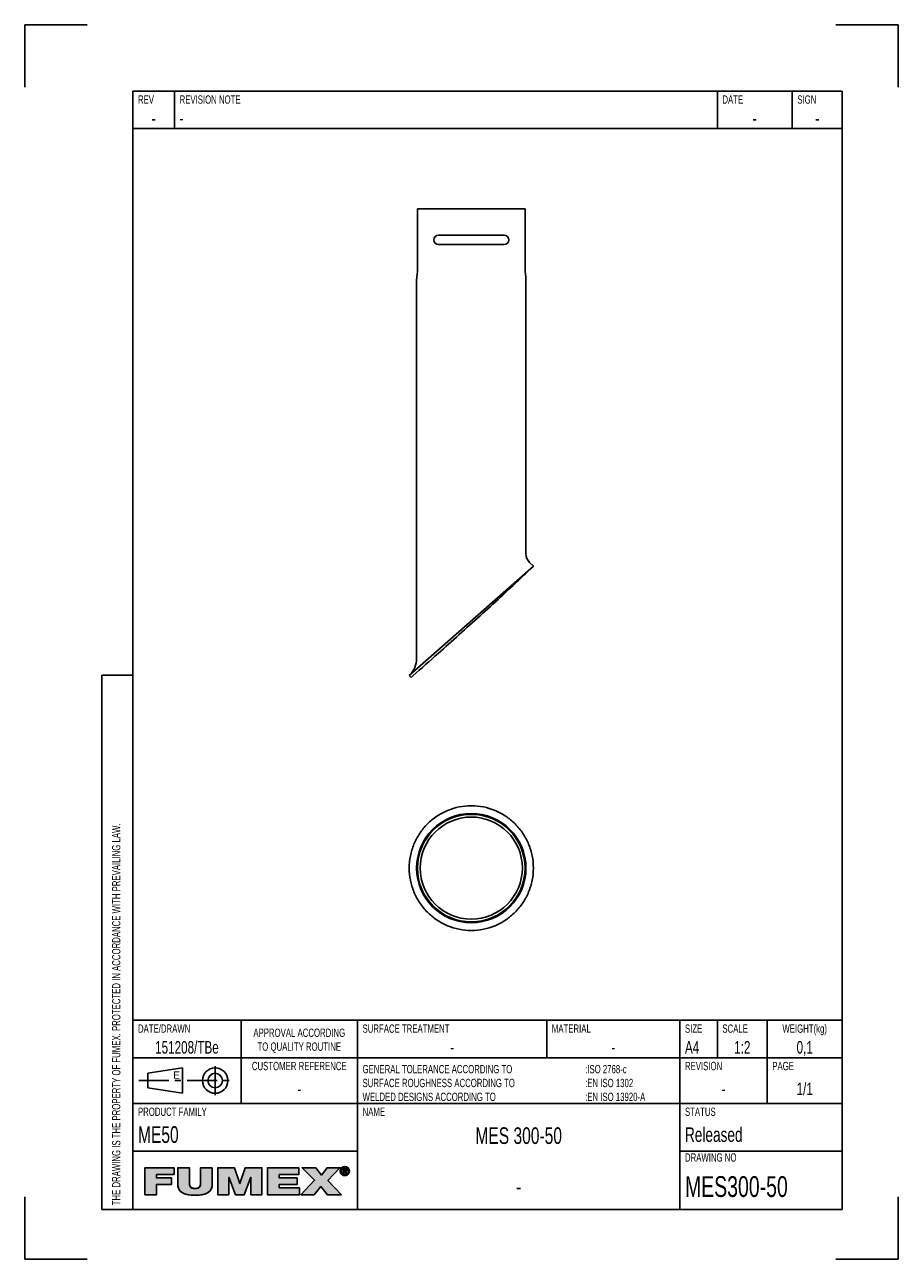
# Model space of a CAD drawing. Extents: x 0 to 210, y 0 to 297.
import ezdxf

# ---------------------------------------------------------------- set-up
doc = ezdxf.new("R2010")
doc.units = 0
doc.header["$LTSCALE"] = 19.36
doc.linetypes.add('CENTER', pattern=[0.6, 0.375, -0.075, 0.075, -0.075])
doc.layers.get('0').update_dxf_attribs({"linetype": 'CONTINUOUS'})
doc.layers.add('MES300-50_DXF_CONTINUOUS_L', color=7, linetype='CONTINUOUS')
doc.layers.add('MES300-50_DXF_FORMAT', color=7, linetype='CONTINUOUS')
doc.styles.add('TEXTSTYLE_2', font='txt', dxfattribs={"width": 0.7})
doc.styles.add('TEXTSTYLE_3', font='txt')

# ---------------------------------------------------------------- blocks, each defined once
blk = doc.blocks.new('SYMBOL_11_BL0', base_point=(53.46, 18.84))
at = {"layer": 'MES300-50_DXF_FORMAT', "linetype": 'CONTINUOUS'}
for points in [[(31.68, 15.55), (28.88, 15.55), (28.88, 22.04), (35.91, 22.04), (35.91, 20.38), (31.68, 20.38), (31.68, 19.57), (35.31, 19.57), (35.31, 18.02), (31.68, 18.02)], [(45.09, 22.04), (45.09, 18.06), (45.05, 17.56), (44.94, 17.13), (44.76, 16.75), (44.51, 16.42), (44.19, 16.14), (43.78, 15.89), (43.27, 15.69), (42.64, 15.53), (41.87, 15.43), (40.95, 15.4), (40.03, 15.43), (39.26, 15.53), (38.63, 15.69), (38.12, 15.89), (37.71, 16.14), (37.38, 16.43), (37.13, 16.76), (36.95, 17.13), (36.84, 17.56), (36.8, 18.06), (36.8, 22.04), (39.6, 22.04), (39.6, 18.51), (39.62, 18.08), (39.67, 17.75), (39.78, 17.5), (39.95, 17.3), (40.19, 17.15), (40.52, 17.05), (40.97, 17.02), (41.4, 17.05), (41.72, 17.15), (41.96, 17.3), (42.12, 17.5), (42.22, 17.76), (42.28, 18.09), (42.29, 18.51), (42.29, 22.04)], [(49.07, 15.55), (46.42, 15.55), (46.42, 22.04), (50.41, 22.04), (51.7, 18.22), (51.73, 18.22), (53.03, 22.04), (57.01, 22.04), (57.01, 15.55), (54.37, 15.55), (54.37, 19.72), (54.34, 19.72), (52.76, 15.55), (50.67, 15.55), (49.09, 19.72), (49.07, 19.72)], [(66.03, 15.55), (58.36, 15.55), (58.36, 22.04), (65.89, 22.04), (65.89, 20.38), (61.17, 20.38), (61.17, 19.57), (65.46, 19.57), (65.46, 18.02), (61.17, 18.02), (61.17, 17.22), (66.03, 17.22)], [(69.59, 15.55), (66.38, 15.55), (69.67, 19.01), (66.68, 22.04), (69.96, 22.04), (71.34, 20.28), (72.69, 22.04), (75.79, 22.04), (72.88, 18.99), (76.12, 15.55), (72.75, 15.55), (71.2, 17.49)], [(76.31, 21.83), (76.23, 21.72), (76.16, 21.61), (76.12, 21.49), (76.09, 21.35), (76.08, 21.21), (75.87, 21.05), (75.86, 21.21), (75.87, 21.38), (75.91, 21.53), (75.97, 21.68), (76.05, 21.82), (76.36, 21.87)], [(76.09, 21.07), (76.12, 20.94), (76.16, 20.81), (76.23, 20.7), (76.31, 20.6), (76.15, 20.48), (76.05, 20.61), (75.97, 20.74), (75.91, 20.89), (75.87, 21.05), (76.08, 21.21)], [(76.46, 21.96), (76.36, 21.87), (76.05, 21.82), (76.15, 21.94), (76.57, 22.02)], [(76.69, 22.07), (76.57, 22.02), (76.15, 21.94), (76.27, 22.05), (76.82, 22.1)], [(76.95, 22.11), (76.82, 22.1), (76.27, 22.05), (76.33, 22.1), (77.43, 22.18), (77.57, 22.1), (77.64, 22.05), (77.76, 21.94), (77.85, 21.82), (77.93, 21.68), (77.99, 21.53), (78.03, 21.38), (78.04, 21.21), (78.03, 21.05), (77.99, 20.89), (77.93, 20.74), (77.86, 20.61), (77.76, 20.48), (77.64, 20.37), (77.57, 20.32), (77.43, 20.24), (77.28, 20.18), (77.12, 20.15), (76.79, 20.15), (76.63, 20.18), (76.48, 20.24), (76.4, 20.28), (76.95, 20.32), (77.09, 20.33), (77.22, 20.35), (77.34, 20.4), (77.45, 20.47), (77.55, 20.55), (77.59, 20.6), (77.67, 20.7), (77.74, 20.81), (77.78, 20.94), (77.81, 21.07), (77.82, 21.21), (77.81, 21.35), (77.78, 21.49), (77.74, 21.61), (77.67, 21.72), (77.59, 21.83), (77.55, 21.87), (77.45, 21.95), (77.34, 22.02), (77.21, 22.07), (77.09, 22.1)], [(76.95, 22.29), (77.12, 22.27), (77.28, 22.24), (77.43, 22.18), (76.33, 22.1), (76.48, 22.18), (76.63, 22.24), (76.79, 22.27)], [(76.73, 21.67), (76.54, 20.59), (76.54, 21.83), (77.01, 21.83), (77.01, 21.83), (77.12, 21.83), (77.2, 21.81), (77.27, 21.79), (77.33, 21.76), (77.37, 21.72), (77.39, 21.7), (77.4, 21.67), (77.43, 21.62), (77.44, 21.56), (77.45, 21.48), (77.44, 21.4), (77.43, 21.34), (77.4, 21.29), (77.08, 21.3), (77.12, 21.3), (77.15, 21.31), (77.18, 21.33), (77.2, 21.34), (77.22, 21.36), (77.23, 21.39), (77.24, 21.42), (77.25, 21.45), (77.25, 21.49), (77.25, 21.52), (77.24, 21.55), (77.23, 21.58), (77.22, 21.6), (77.2, 21.62), (77.17, 21.63), (77.14, 21.65), (77.11, 21.66), (77.07, 21.67), (77.02, 21.67), (76.98, 21.67), (76.85, 21.67)], [(76.95, 21.29), (76.97, 21.29), (77.03, 21.29), (77.08, 21.3), (77.4, 21.29), (76.73, 21.13), (76.73, 20.59), (76.54, 20.59), (76.73, 21.67), (76.73, 21.48), (76.73, 21.29), (76.84, 21.29)], [(77.13, 21.14), (77.48, 20.59), (77.27, 20.59), (76.94, 21.13), (76.73, 21.13), (77.4, 21.29), (77.36, 21.24), (77.32, 21.2), (77.26, 21.17), (77.2, 21.15)], [(76.35, 20.55), (76.46, 20.47), (76.26, 20.37), (76.15, 20.48), (76.31, 20.6)], [(76.57, 20.4), (76.69, 20.35), (76.4, 20.28), (76.26, 20.37), (76.46, 20.47)]]:
    blk.add_hatch(color=7, dxfattribs=at).paths.add_polyline_path(points)
at = {"layer": 'MES300-50_DXF_FORMAT', "color": 7, "linetype": 'CONTINUOUS'}
for p, q in [((35.91, 22.04), (28.88, 22.04)), ((28.88, 22.04), (28.88, 15.55)), ((35.91, 22.04), (28.88, 22.04)), ((28.88, 22.04), (28.88, 15.55)), ((35.91, 20.38), (35.91, 22.04)), ((35.91, 20.38), (35.91, 22.04)), ((50.41, 22.04), (46.42, 22.04)), ((46.42, 22.04), (46.42, 15.55)), ((50.41, 22.04), (46.42, 22.04)), ((46.42, 22.04), (46.42, 15.55)), ((51.7, 18.22), (50.41, 22.04)), ((51.7, 18.22), (50.41, 22.04)), ((53.03, 22.04), (51.73, 18.22)), ((53.03, 22.04), (51.73, 18.22)), ((57.01, 22.04), (53.03, 22.04)), ((57.01, 22.04), (53.03, 22.04)), ((57.01, 15.55), (57.01, 22.04)), ((57.01, 15.55), (57.01, 22.04)), ((65.89, 22.04), (58.36, 22.04)), ((58.36, 22.04), (58.36, 15.55)), ((65.89, 22.04), (58.36, 22.04)), ((58.36, 22.04), (58.36, 15.55)), ((65.89, 20.38), (65.89, 22.04)), ((65.89, 20.38), (65.89, 22.04)), ((69.96, 22.04), (66.68, 22.04)), ((66.68, 22.04), (69.67, 19.01)), ((69.96, 22.04), (66.68, 22.04)), ((66.68, 22.04), (69.67, 19.01)), ((71.34, 20.28), (69.96, 22.04)), ((71.34, 20.28), (69.96, 22.04)), ((72.69, 22.04), (71.34, 20.28)), ((72.69, 22.04), (71.34, 20.28)), ((75.79, 22.04), (72.69, 22.04)), ((75.79, 22.04), (72.69, 22.04)), ((72.88, 18.99), (75.79, 22.04)), ((72.88, 18.99), (75.79, 22.04)), ((31.68, 19.57), (31.68, 20.38)), ((31.68, 20.38), (35.91, 20.38)), ((31.68, 19.57), (31.68, 20.38)), ((31.68, 20.38), (35.91, 20.38)), ((35.31, 19.57), (31.68, 19.57)), ((35.31, 19.57), (31.68, 19.57)), ((31.68, 15.55), (31.68, 18.02)), ((31.68, 18.02), (35.31, 18.02)), ((31.68, 15.55), (31.68, 18.02)), ((31.68, 18.02), (35.31, 18.02)), ((35.31, 18.02), (35.31, 19.57)), ((35.31, 18.02), (35.31, 19.57)), ((49.07, 15.55), (49.07, 19.72)), ((49.07, 19.72), (49.09, 19.72)), ((49.07, 15.55), (49.07, 19.72)), ((49.07, 19.72), (49.09, 19.72)), ((49.09, 19.72), (50.67, 15.55)), ((49.09, 19.72), (50.67, 15.55)), ((51.73, 18.22), (51.7, 18.22)), ((51.73, 18.22), (51.7, 18.22)), ((52.76, 15.55), (54.34, 19.72)), ((52.76, 15.55), (54.34, 19.72)), ((54.34, 19.72), (54.37, 19.72)), ((54.34, 19.72), (54.37, 19.72)), ((54.37, 19.72), (54.37, 15.55)), ((54.37, 19.72), (54.37, 15.55)), ((61.17, 19.57), (61.17, 20.38)), ((61.17, 20.38), (65.89, 20.38)), ((61.17, 19.57), (61.17, 20.38)), ((61.17, 20.38), (65.89, 20.38)), ((65.46, 19.57), (61.17, 19.57)), ((65.46, 19.57), (61.17, 19.57)), ((61.17, 17.22), (61.17, 18.02)), ((61.17, 18.02), (65.46, 18.02)), ((61.17, 17.22), (61.17, 18.02)), ((61.17, 18.02), (65.46, 18.02)), ((65.46, 18.02), (65.46, 19.57)), ((65.46, 18.02), (65.46, 19.57)), ((69.67, 19.01), (66.38, 15.55)), ((69.67, 19.01), (66.38, 15.55)), ((76.12, 15.55), (72.88, 18.99)), ((76.12, 15.55), (72.88, 18.99)), ((28.88, 15.55), (31.68, 15.55)), ((28.88, 15.55), (31.68, 15.55)), ((46.42, 15.55), (49.07, 15.55)), ((46.42, 15.55), (49.07, 15.55)), ((50.67, 15.55), (52.76, 15.55)), ((50.67, 15.55), (52.76, 15.55)), ((54.37, 15.55), (57.01, 15.55)), ((54.37, 15.55), (57.01, 15.55)), ((58.36, 15.55), (66.03, 15.55)), ((58.36, 15.55), (66.03, 15.55)), ((66.03, 17.22), (61.17, 17.22)), ((66.03, 17.22), (61.17, 17.22)), ((66.03, 15.55), (66.03, 17.22)), ((66.03, 15.55), (66.03, 17.22)), ((66.38, 15.55), (69.59, 15.55)), ((66.38, 15.55), (69.59, 15.55)), ((69.59, 15.55), (71.2, 17.49)), ((69.59, 15.55), (71.2, 17.49)), ((71.2, 17.49), (72.75, 15.55)), ((71.2, 17.49), (72.75, 15.55)), ((72.75, 15.55), (76.12, 15.55)), ((72.75, 15.55), (76.12, 15.55))]:
    blk.add_line(p, q, dxfattribs=at)
for points in [[(31.68, 15.55), (28.88, 15.55), (28.88, 22.04), (35.91, 22.04), (35.91, 20.38), (31.68, 20.38), (31.68, 19.57), (35.31, 19.57), (35.31, 18.02), (31.68, 18.02), (31.68, 15.55)], [(45.09, 22.04), (45.09, 18.06), (45.05, 17.56), (44.94, 17.13), (44.76, 16.75), (44.51, 16.42), (44.19, 16.14), (43.78, 15.89), (43.27, 15.69), (42.64, 15.53), (41.87, 15.43), (40.95, 15.4), (40.03, 15.43), (39.26, 15.53), (38.63, 15.69), (38.12, 15.89), (37.71, 16.14), (37.38, 16.43), (37.13, 16.76), (36.95, 17.13), (36.84, 17.56), (36.8, 18.06), (36.8, 22.04), (39.6, 22.04), (39.6, 18.51), (39.62, 18.08), (39.67, 17.75), (39.78, 17.5), (39.95, 17.3), (40.19, 17.15), (40.52, 17.05), (40.97, 17.02), (41.4, 17.05), (41.72, 17.15), (41.96, 17.3), (42.12, 17.5), (42.22, 17.76), (42.28, 18.09), (42.29, 18.51), (42.29, 22.04), (45.09, 22.04)], [(49.07, 15.55), (46.42, 15.55), (46.42, 22.04), (50.41, 22.04), (51.7, 18.22), (51.73, 18.22), (53.03, 22.04), (57.01, 22.04), (57.01, 15.55), (54.37, 15.55), (54.37, 19.72), (54.34, 19.72), (52.76, 15.55), (50.67, 15.55), (49.09, 19.72), (49.07, 19.72), (49.07, 15.55)], [(66.03, 15.55), (58.36, 15.55), (58.36, 22.04), (65.89, 22.04), (65.89, 20.38), (61.17, 20.38), (61.17, 19.57), (65.46, 19.57), (65.46, 18.02), (61.17, 18.02), (61.17, 17.22), (66.03, 17.22), (66.03, 15.55)], [(69.59, 15.55), (66.38, 15.55), (69.67, 19.01), (66.68, 22.04), (69.96, 22.04), (71.34, 20.28), (72.69, 22.04), (75.79, 22.04), (72.88, 18.99), (76.12, 15.55), (72.75, 15.55), (71.2, 17.49), (69.59, 15.55)], [(76.31, 21.83), (76.23, 21.72), (76.16, 21.61), (76.12, 21.49), (76.09, 21.35), (76.08, 21.21), (75.87, 21.05), (75.86, 21.21), (75.87, 21.38), (75.91, 21.53), (75.97, 21.68), (76.05, 21.82), (76.36, 21.87), (76.31, 21.83)], [(76.09, 21.07), (76.12, 20.94), (76.16, 20.81), (76.23, 20.7), (76.31, 20.6), (76.15, 20.48), (76.05, 20.61), (75.97, 20.74), (75.91, 20.89), (75.87, 21.05), (76.08, 21.21), (76.09, 21.07)], [(76.46, 21.96), (76.36, 21.87), (76.05, 21.82), (76.15, 21.94), (76.57, 22.02), (76.46, 21.96)], [(76.69, 22.07), (76.57, 22.02), (76.15, 21.94), (76.27, 22.05), (76.82, 22.1), (76.69, 22.07)], [(76.95, 22.11), (76.82, 22.1), (76.27, 22.05), (76.33, 22.1), (77.43, 22.18), (77.57, 22.1), (77.64, 22.05), (77.76, 21.94), (77.85, 21.82), (77.93, 21.68), (77.99, 21.53), (78.03, 21.38), (78.04, 21.21), (78.03, 21.05), (77.99, 20.89), (77.93, 20.74), (77.86, 20.61), (77.76, 20.48), (77.64, 20.37), (77.57, 20.32), (77.43, 20.24), (77.28, 20.18), (77.12, 20.15), (76.79, 20.15), (76.63, 20.18), (76.48, 20.24), (76.4, 20.28), (76.95, 20.32), (77.09, 20.33), (77.22, 20.35), (77.34, 20.4), (77.45, 20.47), (77.55, 20.55), (77.59, 20.6), (77.67, 20.7), (77.74, 20.81), (77.78, 20.94), (77.81, 21.07), (77.82, 21.21), (77.81, 21.35), (77.78, 21.49), (77.74, 21.61), (77.67, 21.72), (77.59, 21.83), (77.55, 21.87), (77.45, 21.95), (77.34, 22.02), (77.21, 22.07), (77.09, 22.1), (76.95, 22.11)], [(76.95, 22.29), (77.12, 22.27), (77.28, 22.24), (77.43, 22.18), (76.33, 22.1), (76.48, 22.18), (76.63, 22.24), (76.79, 22.27), (76.95, 22.29)], [(76.73, 21.67), (76.54, 20.59), (76.54, 21.83), (77.01, 21.83), (77.01, 21.83), (77.12, 21.83), (77.2, 21.81), (77.27, 21.79), (77.33, 21.76), (77.37, 21.72), (77.39, 21.7), (77.4, 21.67), (77.43, 21.62), (77.44, 21.56), (77.45, 21.48), (77.44, 21.4), (77.43, 21.34), (77.4, 21.29), (77.08, 21.3), (77.12, 21.3), (77.15, 21.31), (77.18, 21.33), (77.2, 21.34), (77.22, 21.36), (77.23, 21.39), (77.24, 21.42), (77.25, 21.45), (77.25, 21.49), (77.25, 21.52), (77.24, 21.55), (77.23, 21.58), (77.22, 21.6), (77.2, 21.62), (77.17, 21.63), (77.14, 21.65), (77.11, 21.66), (77.07, 21.67), (77.02, 21.67), (76.98, 21.67), (76.85, 21.67), (76.73, 21.67)], [(76.95, 21.29), (76.97, 21.29), (77.03, 21.29), (77.08, 21.3), (77.4, 21.29), (76.73, 21.13), (76.73, 20.59), (76.54, 20.59), (76.73, 21.67), (76.73, 21.48), (76.73, 21.29), (76.84, 21.29), (76.95, 21.29)], [(77.13, 21.14), (77.48, 20.59), (77.27, 20.59), (76.94, 21.13), (76.73, 21.13), (77.4, 21.29), (77.36, 21.24), (77.32, 21.2), (77.26, 21.17), (77.2, 21.15), (77.13, 21.14)], [(76.35, 20.55), (76.46, 20.47), (76.26, 20.37), (76.15, 20.48), (76.31, 20.6), (76.35, 20.55)], [(76.57, 20.4), (76.69, 20.35), (76.4, 20.28), (76.26, 20.37), (76.46, 20.47), (76.57, 20.4)]]:
    blk.add_lwpolyline(points, dxfattribs=at)
for points, knots in [([(45.09, 22.04), (45.09, 22.04), (42.29, 22.04), (42.29, 22.04), (42.29, 22.04), (42.29, 18.51), (42.29, 18.51), (42.29, 17.84), (42.29, 17.02), (40.97, 17.02), (39.6, 17.02), (39.6, 17.84), (39.6, 18.51), (39.6, 18.51), (39.6, 22.04), (39.6, 22.04), (39.6, 22.04), (36.8, 22.04), (36.8, 22.04), (36.8, 22.04), (36.8, 18.06), (36.8, 18.06), (36.8, 16.26), (38.18, 15.4), (40.95, 15.4), (43.73, 15.4), (45.09, 16.26), (45.09, 18.06), (45.09, 18.06), (45.09, 22.04), (45.09, 22.04)], [0, 0, 0, 0, 1, 1, 1, 2, 2, 2, 3, 3, 3, 4, 4, 4, 5, 5, 5, 6, 6, 6, 7, 7, 7, 8, 8, 8, 9, 9, 9, 10, 10, 10, 10]), ([(45.09, 22.04), (45.09, 22.04), (42.29, 22.04), (42.29, 22.04), (42.29, 22.04), (42.29, 18.51), (42.29, 18.51), (42.29, 17.84), (42.29, 17.02), (40.97, 17.02), (39.6, 17.02), (39.6, 17.84), (39.6, 18.51), (39.6, 18.51), (39.6, 22.04), (39.6, 22.04), (39.6, 22.04), (36.8, 22.04), (36.8, 22.04), (36.8, 22.04), (36.8, 18.06), (36.8, 18.06), (36.8, 16.26), (38.18, 15.4), (40.95, 15.4), (43.73, 15.4), (45.09, 16.26), (45.09, 18.06), (45.09, 18.06), (45.09, 22.04), (45.09, 22.04)], [0, 0, 0, 0, 1, 1, 1, 2, 2, 2, 3, 3, 3, 4, 4, 4, 5, 5, 5, 6, 6, 6, 7, 7, 7, 8, 8, 8, 9, 9, 9, 10, 10, 10, 10]), ([(76.95, 20.14), (77.54, 20.14), (78.04, 20.59), (78.04, 21.21), (78.04, 21.83), (77.54, 22.29), (76.95, 22.29), (76.36, 22.29), (75.86, 21.83), (75.86, 21.21), (75.86, 20.59), (76.36, 20.14), (76.95, 20.14)], [0, 0, 0, 0, 1, 1, 1, 2, 2, 2, 3, 3, 3, 4, 4, 4, 4]), ([(76.95, 20.14), (77.54, 20.14), (78.04, 20.59), (78.04, 21.21), (78.04, 21.83), (77.54, 22.29), (76.95, 22.29), (76.36, 22.29), (75.86, 21.83), (75.86, 21.21), (75.86, 20.59), (76.36, 20.14), (76.95, 20.14)], [0, 0, 0, 0, 1, 1, 1, 2, 2, 2, 3, 3, 3, 4, 4, 4, 4]), ([(76.08, 21.21), (76.08, 21.72), (76.46, 22.11), (76.95, 22.11), (77.44, 22.11), (77.82, 21.72), (77.82, 21.21), (77.82, 20.7), (77.44, 20.32), (76.95, 20.32), (76.46, 20.32), (76.08, 20.7), (76.08, 21.21)], [0, 0, 0, 0, 1, 1, 1, 2, 2, 2, 3, 3, 3, 4, 4, 4, 4]), ([(76.08, 21.21), (76.08, 21.72), (76.46, 22.11), (76.95, 22.11), (77.44, 22.11), (77.82, 21.72), (77.82, 21.21), (77.82, 20.7), (77.44, 20.32), (76.95, 20.32), (76.46, 20.32), (76.08, 20.7), (76.08, 21.21)], [0, 0, 0, 0, 1, 1, 1, 2, 2, 2, 3, 3, 3, 4, 4, 4, 4]), ([(76.73, 21.13), (76.73, 21.13), (76.94, 21.13), (76.94, 21.13), (76.94, 21.13), (77.27, 20.59), (77.27, 20.59), (77.27, 20.59), (77.48, 20.59), (77.48, 20.59), (77.48, 20.59), (77.13, 21.14), (77.13, 21.14), (77.31, 21.16), (77.45, 21.26), (77.45, 21.48), (77.45, 21.72), (77.3, 21.83), (77.01, 21.83), (77.01, 21.83), (76.54, 21.83), (76.54, 21.83), (76.54, 21.83), (76.54, 20.59), (76.54, 20.59), (76.54, 20.59), (76.73, 20.59), (76.73, 20.59), (76.73, 20.59), (76.73, 21.13), (76.73, 21.13)], [0, 0, 0, 0, 1, 1, 1, 2, 2, 2, 3, 3, 3, 4, 4, 4, 5, 5, 5, 6, 6, 6, 7, 7, 7, 8, 8, 8, 9, 9, 9, 10, 10, 10, 10]), ([(76.73, 21.13), (76.73, 21.13), (76.94, 21.13), (76.94, 21.13), (76.94, 21.13), (77.27, 20.59), (77.27, 20.59), (77.27, 20.59), (77.48, 20.59), (77.48, 20.59), (77.48, 20.59), (77.13, 21.14), (77.13, 21.14), (77.31, 21.16), (77.45, 21.26), (77.45, 21.48), (77.45, 21.72), (77.3, 21.83), (77.01, 21.83), (77.01, 21.83), (76.54, 21.83), (76.54, 21.83), (76.54, 21.83), (76.54, 20.59), (76.54, 20.59), (76.54, 20.59), (76.73, 20.59), (76.73, 20.59), (76.73, 20.59), (76.73, 21.13), (76.73, 21.13)], [0, 0, 0, 0, 1, 1, 1, 2, 2, 2, 3, 3, 3, 4, 4, 4, 5, 5, 5, 6, 6, 6, 7, 7, 7, 8, 8, 8, 9, 9, 9, 10, 10, 10, 10]), ([(76.73, 21.29), (76.73, 21.29), (76.73, 21.67), (76.73, 21.67), (76.73, 21.67), (76.98, 21.67), (76.98, 21.67), (77.11, 21.67), (77.25, 21.64), (77.25, 21.49), (77.25, 21.3), (77.11, 21.29), (76.95, 21.29), (76.95, 21.29), (76.73, 21.29), (76.73, 21.29)], [0, 0, 0, 0, 1, 1, 1, 2, 2, 2, 3, 3, 3, 4, 4, 4, 5, 5, 5, 5]), ([(76.73, 21.29), (76.73, 21.29), (76.73, 21.67), (76.73, 21.67), (76.73, 21.67), (76.98, 21.67), (76.98, 21.67), (77.11, 21.67), (77.25, 21.64), (77.25, 21.49), (77.25, 21.3), (77.11, 21.29), (76.95, 21.29), (76.95, 21.29), (76.73, 21.29), (76.73, 21.29)], [0, 0, 0, 0, 1, 1, 1, 2, 2, 2, 3, 3, 3, 4, 4, 4, 5, 5, 5, 5])]:
    blk.add_open_spline(points, degree=3, knots=knots, dxfattribs=at)
for points in [[(76.95, 20.32), (76.4, 20.28), (76.82, 20.33), (76.69, 20.35)], [(76.95, 20.14), (76.79, 20.15), (77.12, 20.15)]]:
    blk.add_solid(points, dxfattribs=at)
blk = doc.blocks.new('SYMBOL_0_BL1', base_point=(39, 43))
at = {"layer": 'MES300-50_DXF_CONTINUOUS_L', "color": 7, "linetype": 'CONTINUOUS'}
for p, q in [((29.59375, 44.75), (37.90625, 46.0625)), ((29.59375, 41.25), (29.59375, 44.75)), ((37.90625, 46.0625), (37.90625, 39.9375)), ((37.90625, 39.9375), (29.59375, 41.25))]:
    blk.add_line(p, q, dxfattribs=at)
at = {"layer": 'MES300-50_DXF_CONTINUOUS_L', "color": 7, "linetype": 'CENTER'}
for p, q in [((45.78125, 46.5), (45.78125, 39.5)), ((27.40625, 43), (50.59375, 43))]:
    blk.add_line(p, q, dxfattribs=at)
at = {"layer": 'MES300-50_DXF_CONTINUOUS_L', "color": 7, "linetype": 'CONTINUOUS'}
for radius in [3.0625, 1.75]:
    blk.add_circle((45.78125, 43), radius, dxfattribs=at)

msp = doc.modelspace()

# ---------------------------------------------------------------- linework, layer by layer
at = {"layer": 'MES300-50_DXF_CONTINUOUS_L', "color": 7, "linetype": 'CONTINUOUS'}
for p, q in [((94.43, 237.81), (94.43, 252.73)), ((94.43, 252.73), (120.28, 252.73)), ((120.28, 237.81), (120.28, 252.73)), ((115.23, 246.36), (99.48, 246.36)), ((115.23, 244.11), (99.48, 244.11)), ((94.2, 144.51), (94.2, 234.85)), ((120.5, 169.77), (120.5, 234.85)), ((92.44, 140.46), (122.27, 166.76)), ((121.38, 167.65), (122.27, 166.76)), ((122.27, 166.76), (121.81, 166.3)), ((92.44, 140.46), (92.89, 140)), ((92.89, 140), (93.34, 140.4))]:
    msp.add_line(p, q, dxfattribs=at)
for radius in [13.15, 12.93, 12.28]:
    msp.add_circle((107.35, 94.11), radius, dxfattribs=at)
for centre, radius, start, end in [((99.48, 245.23), 1.12, 90, 270), ((115.23, 245.23), 1.12, 270, 90), ((112.7, 234.85), 18.5, 171.2878, 180), ((93.43, 237.81), 1, 351.2878, 360), ((121.28, 237.81), 1, 180, 188.7122), ((102, 234.85), 18.5, 360, 8.7122), ((123.5, 169.77), 3, 180, 225), ((88.7, 144.51), 5.5, 315, 360)]:
    msp.add_arc(centre, radius, start, end, dxfattribs=at)
for points, knots in [([(93.34, 140.4), (95.35, 142.18), (100.75, 146.96), (107.77, 153.26), (114.1, 159.03), (117.92, 162.59), (120.38, 164.92), (121.52, 166.02), (121.81, 166.3)], [0, 0, 0, 0, 0.209369, 0.56176, 0.735362, 0.876704, 0.968364, 1, 1, 1, 1]), ([(92.44, 94.11), (92.44, 95.09), (92.63, 97.06), (93.48, 99.89), (94.87, 102.5), (96.73, 104.79), (99.01, 106.66), (102.46, 108.52), (107.35, 109.51), (112.25, 108.52), (115.69, 106.66), (117.97, 104.79), (119.84, 102.5), (121.23, 99.89), (122.08, 97.06), (122.27, 95.09), (122.27, 94.11)], [0, 0, 0, 0, 0.062746, 0.125465, 0.188138, 0.250744, 0.313284, 0.375765, 0.5, 0.624235, 0.686716, 0.749256, 0.811862, 0.874535, 0.937254, 1, 1, 1, 1]), ([(92.44, 94.11), (92.44, 93.13), (92.63, 91.17), (93.48, 88.33), (94.87, 85.73), (96.73, 83.44), (99.01, 81.56), (102.46, 79.7), (107.35, 78.72), (112.25, 79.7), (115.69, 81.56), (117.97, 83.44), (119.84, 85.73), (121.23, 88.33), (122.08, 91.17), (122.27, 93.13), (122.27, 94.11)], [0, 0, 0, 0, 0.062746, 0.125465, 0.188138, 0.250744, 0.313284, 0.375765, 0.5, 0.624235, 0.686716, 0.749256, 0.811862, 0.874535, 0.937254, 1, 1, 1, 1])]:
    msp.add_open_spline(points, degree=3, knots=knots, dxfattribs=at)
at = {"layer": 'MES300-50_DXF_FORMAT', "color": 7, "linetype": 'CONTINUOUS'}
for p, q in [((0, 281.98), (0, 297)), ((0, 297), (15, 297)), ((195, 297), (210, 297)), ((210, 282), (210, 297)), ((196.5, 281), (26, 281)), ((26, 281), (26, 272)), ((26, 12), (26, 281)), ((26, 281), (196.5, 281)), ((36, 281), (36, 272)), ((166.5, 281), (166.5, 272)), ((184.5, 281), (184.5, 272)), ((196.5, 281), (196.5, 272)), ((196.5, 281), (196.5, 12)), ((196.5, 272), (26, 272)), ((18.5, 12), (18.5, 140.5)), ((18.5, 140.5), (26, 140.5)), ((196.5, 57.5), (26, 57.5)), ((26, 12), (26, 57.5)), ((52, 37.5), (52, 57.5)), ((80, 12), (80, 57.5)), ((125.5, 48.5), (125.5, 57.5)), ((157.5, 12), (157.5, 57.5)), ((166.5, 48.5), (166.5, 57.5)), ((178.5, 37.5), (178.5, 57.5)), ((196.5, 12), (196.5, 57.5)), ((196.5, 48.5), (26, 48.5)), ((196.5, 37.5), (26, 37.5)), ((80, 26), (26, 26)), ((196.5, 26), (157.5, 26)), ((0, 0), (0, 15)), ((210, 0), (210, 14.99)), ((18.5, 12), (196.5, 12)), ((196.5, 12), (26, 12)), ((0, 0), (15, 0)), ((195, 0), (210, 0))]:
    msp.add_line(p, q, dxfattribs=at)

# ---------------------------------------------------------------- block references
at = {"layer": 'MES300-50_DXF_CONTINUOUS_L', "color": 7, "linetype": 'CONTINUOUS'}
msp.add_blockref('SYMBOL_0_BL1', (39, 43), dxfattribs=at)
at = {"layer": 'MES300-50_DXF_FORMAT', "color": 2, "linetype": 'CONTINUOUS'}
msp.add_blockref('SYMBOL_11_BL0', (53.46, 18.84), dxfattribs=at)

# ---------------------------------------------------------------- texts
at = {"color": 7, "linetype": 'CONTINUOUS'}
for s, insert, char_height, width, attachment_point, style in [('DATE/DRAWN', (27.23, 56.5), 2, 14, 1, 'TEXTSTYLE_2'), ('SURFACE TREATMENT', (81.22, 56.5), 2, 23.8, 1, 'TEXTSTYLE_2'), ('MATERIAL', (126.72, 56.5), 2, 11.2, 1, 'TEXTSTYLE_2'), ('SIZE ', (158.72, 56.5), 2, 7, 1, 'TEXTSTYLE_2'), ('SCALE', (167.72, 56.5), 2, 7, 1, 'TEXTSTYLE_2'), ('WEIGHT(kg)', (187.5, 56.5), 2, 14, 2, 'TEXTSTYLE_2'), ('APPROVAL ACCORDING\\PTO QUALITY ROUTINE', (66, 55.5), 2, 25.2, 2, 'TEXTSTYLE_2'), ('151208/TBe', (39, 52.5), 3, 21, 2, 'TEXTSTYLE_2'), ('-', (102.75, 52.5), 3, 2.1, 2, 'TEXTSTYLE_2'), ('-', (141.5, 52.5), 3, 2.1, 2, 'TEXTSTYLE_2'), ('A4 ', (158.72, 52.5), 3, 6.3, 1, 'TEXTSTYLE_2'), ('1:2', (172.5, 52.5), 3, 6.3, 2, 'TEXTSTYLE_2'), ('0,1', (187.5, 52.5), 3, 6.3, 2, 'TEXTSTYLE_2'), ('CUSTOMER REFERENCE', (66, 47.5), 2, 25.2, 2, 'TEXTSTYLE_2'), ('REVISION', (158.72, 47.5), 2, 11.2, 1, 'TEXTSTYLE_2'), ('PAGE', (179.72, 47.5), 2, 5.6, 1, 'TEXTSTYLE_2'), ('E', (35.72, 45.19), 1.75, 1.75, 1, 'TEXTSTYLE_3')]:
    msp.add_mtext(s, dxfattribs=dict(at, insert=insert, char_height=char_height, width=width, attachment_point=attachment_point, style=style))
at = {"layer": 'MES300-50_DXF_FORMAT', "color": 2, "linetype": 'CONTINUOUS', "style": 'TEXTSTYLE_2'}
for s, insert, char_height, width, attachment_point in [('REV', (27.23, 280), 2, 4.2, 1), ('REVISION NOTE', (37.23, 280), 2, 18.2, 1), ('DATE', (167.72, 280), 2, 5.6, 1), ('SIGN', (185.72, 280), 2, 5.6, 1), ('-', (31, 276.25), 3.5, 2.45, 2), ('-', (37.23, 276), 3, 2.1, 1), ('-', (175.5, 276.25), 3.5, 2.45, 2), ('-', (190.5, 276.25), 3.5, 2.45, 2)]:
    msp.add_mtext(s, dxfattribs=dict(at, insert=insert, char_height=char_height, width=width, attachment_point=attachment_point))
at = {"layer": 'MES300-50_DXF_FORMAT', "color": 2, "linetype": 'CONTINUOUS', "insert": (21, 13), "char_height": 2, "width": 114.8, "attachment_point": 1, "rotation": 90, "style": 'TEXTSTYLE_2'}
msp.add_mtext('THE DRAWING IS THE PROPERTY OF FUMEX. PROTECTED IN ACCORDANCE WITH PREVAILING LAW.', dxfattribs=at)
at = {"layer": 'MES300-50_DXF_FORMAT', "color": 7, "linetype": 'CONTINUOUS', "style": 'TEXTSTYLE_2'}
for s, insert, char_height, width, attachment_point in [('GENERAL TOLERANCE ACCORDING TO\\PSURFACE ROUGHNESS ACCORDING TO\\PWELDED DESIGNS ACCORDING TO\\P ', (81.22, 46.75), 2, 42, 1), (':ISO 2768-c\\P:EN ISO 1302\\P:EN ISO 13920-A \\P ', (134.72, 46.75), 2, 22.4, 1), ('1/1', (187.5, 42.5), 3, 6.3, 2), ('-', (66, 42.5), 3, 2.1, 2), ('- ', (168, 42.5), 3, 4.2, 2), ('PRODUCT FAMILY', (27.23, 36.5), 2, 19.6, 1), ('NAME ', (81.22, 36.5), 2, 7, 1), ('STATUS ', (158.72, 36.5), 2, 9.8, 1), ('ME50', (27.23, 32), 4, 11.2, 1), ('MES 300-50', (118.75, 31.75), 4, 28, 2), ('Released  ', (158.72, 31.75), 3.5, 24.5, 1), ('DRAWING NO', (158.72, 25.5), 2, 14, 1), ('MES300-50', (158.72, 20), 5, 31.5, 1), ('-', (118.75, 19.5), 4, 2.8, 2)]:
    msp.add_mtext(s, dxfattribs=dict(at, insert=insert, char_height=char_height, width=width, attachment_point=attachment_point))

doc.saveas('drawing.dxf')
